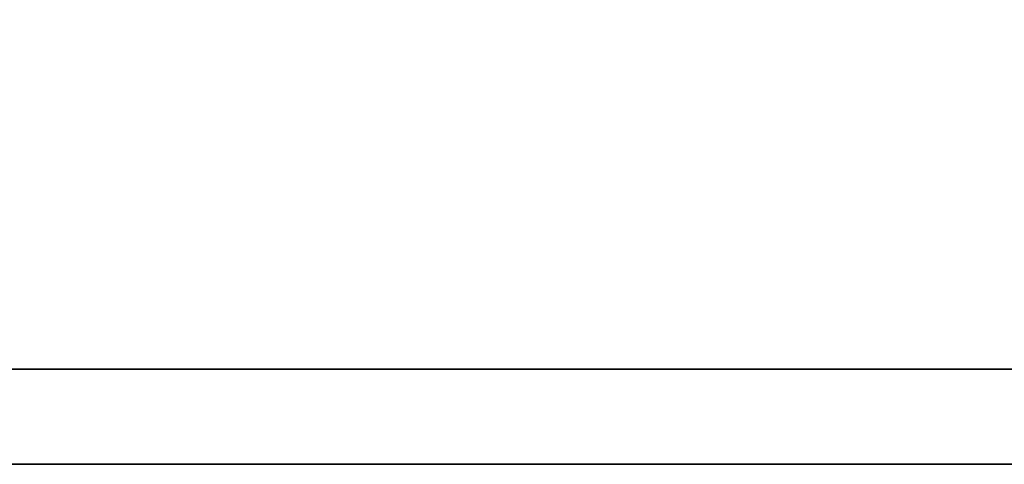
# Model space of a CAD drawing. Extents: x 55 to 159, y 66 to 127.
# Tile 26 of 51: x 136.761 to 137.462, y 95.926 to 96.243. Entities that reach past the tile are written whole.
import ezdxf

# ---------------------------------------------------------------- set-up
doc = ezdxf.new("R2010")
doc.units = 0
doc.header["$MEASUREMENT"] = 0
doc.layers.add('DIM', color=4, linetype='CONTINUOUS')
doc.layers.add('layer 1', color=7, linetype='CONTINUOUS')

# ---------------------------------------------------------------- blocks, each defined once
blk = doc.blocks.new('TBI MOTION logo(完整正式版)')
at = {"layer": 'layer 1', "color": 22, "lineweight": 35}
blk.add_open_spline([(75.90875, -9.47875), (75.90875, -9.47875), (75.90875, -12.28625), (75.90875, -12.28625), (75.90875, -12.28625), (75.90875, -12.28625), (75.90875, -12.47875), (75.90875, -12.47875), (75.90875, -12.47875), (75.90875, -12.47875), (75.71625, -12.47875), (75.71625, -12.47875), (75.71625, -12.47875), (75.71625, -12.47875), (-88.32875, -12.47875), (-88.32875, -12.47875), (-88.32875, -12.47875), (-88.32875, -12.47875), (-88.32875, -13.29375), (-88.32875, -13.29375), (-88.32875, -13.29375), (-88.32875, -13.29375), (82.89125, -13.29375), (82.89125, -13.29375), (82.89125, -13.29375), (82.89125, -13.29375), (75.90875, -9.47875), (75.90875, -9.47875)], degree=3, knots=[0, 0, 0, 0, 0.1428571, 0.1428571, 0.1428571, 0.1428571, 0.2857143, 0.2857143, 0.2857143, 0.2857143, 0.4285714, 0.4285714, 0.4285714, 0.4285714, 0.5714286, 0.5714286, 0.5714286, 0.5714286, 0.7142857, 0.7142857, 0.7142857, 0.7142857, 0.8571429, 0.8571429, 0.8571429, 0.8571429, 1, 1, 1, 1], dxfattribs=at)

msp = doc.modelspace()

# ---------------------------------------------------------------- block references
at = {"layer": 'DIM', "color": 7, "xscale": 0.0830079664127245, "yscale": 0.0830079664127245, "zscale": 0.0830079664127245}
msp.add_blockref('TBI MOTION logo(完整正式版)', (142.55329, 97.02942), dxfattribs=at)

doc.saveas('drawing.dxf')
